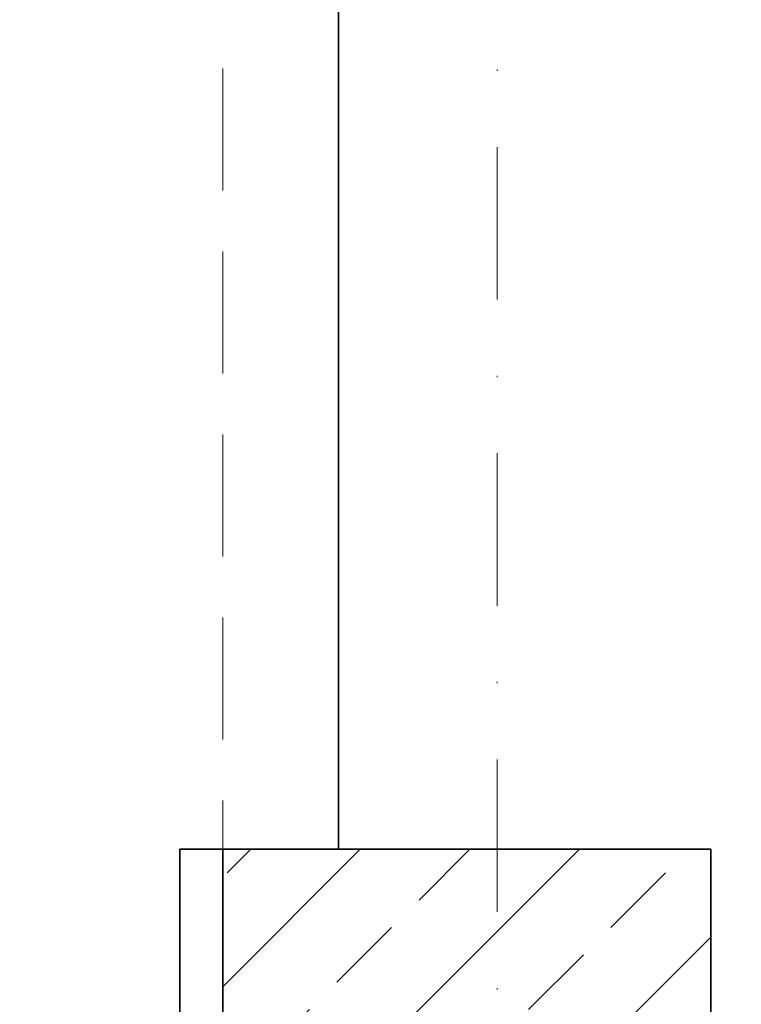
# Model space of a CAD drawing. Header units: millimetres. Extents: x 4946 to 18537, y -10559 to 785.
# Tile 57 of 79: x 7868 to 7928, y -670 to -589. Entities that reach past the tile are written whole.
import ezdxf

# ---------------------------------------------------------------- set-up
doc = ezdxf.new("R2010")
doc.units = ezdxf.units.MM
doc.linetypes.add('DASHDOT', pattern=[1, 0.5, -0.25, 0, -0.25])
doc.linetypes.add('DASHED', pattern=[0.75, 0.5, -0.25])
for name, color, linetype, lineweight in [('PG_KONSTRUKCJA', 5, 'Continuous', 35), ('PG_OSIE', 1, 'DASHDOT', 18), ('PG_PODCIĄGI', 1, 'DASHED', 18), ('PG_SZRAF', 1, 'Continuous', 18), ('PG_WYMIARY', 1, 'Continuous', 18), ('PG_ŚCIANY_SŁUPY', 4, 'Continuous', 35)]:
    doc.layers.add(name, color=color, linetype=linetype, lineweight=lineweight)
doc.layers.add('PG_POMOCNICZNE', color=6, linetype='Continuous', lineweight=18, plot=False)
doc.styles.add('BIKWYM', font='BIKROMSW.SHX', dxfattribs={"width": 0.8})
doc.dimstyles.new('BA_KR_50', dxfattribs={"dimscale": 0.5, "dimtxt": 25, "dimasz": 1.666667, "dimexe": 24, "dimexo": 0, "dimgap": 0, "dimtad": 0, "dimdec": 1, "dimrnd": 0.5, "dimzin": 9, "dimdsep": 46, "dimtxsty": 'BIKWYM', "dimblk": 'WYM-KR', "dimcen": 0, "dimdle": 20, "dimclrd": 256, "dimclre": 256, "dimclrt": 7, "dimadec": 0, "dimazin": 0, "dimtfac": 0.033333, "dimtdec": 1, "dimtmove": 0, "dimatfit": 3, "dimldrblk": 'WYM-KR', "dimfxl": 40, "dimfxlon": 1, "dimtvp": 0.8, "dimtolj": 1, "dimarcsym": 0})

# ---------------------------------------------------------------- blocks, each defined once
blk = doc.blocks.new('A$C243F7E6F')
at = {"layer": 'PG_SZRAF'}
h = blk.add_hatch(dxfattribs=at)
h.set_pattern_fill('ANSI33', color=256, scale=2)
h.set_pattern_definition([(45, (-6891.598, -2675.306), (-8.980256, 8.980256), []), (45, (-6882.618, -2675.306), (-8.980256, 8.980256), [6.35, -3.175])])
h.paths.add_polyline_path([(0, 0), (40, 0), (40, -40), (0, -40)])
at = {"layer": 'PG_KONSTRUKCJA'}
blk.add_lwpolyline([(0, 0), (40, 0), (40, -40), (0, -40), (0, 0)], dxfattribs=at)
blk = doc.blocks.new('WYM-KR')
at = {"color": 7, "linetype": 'ByBlock'}
blk.add_line((6.24, 6.24), (-6.24, -6.24), dxfattribs=at)
at = {"linetype": 'ByBlock'}
blk.add_line((11.52, 0), (-11.52, 0), dxfattribs=at)
blk = doc.blocks.new('*D331')
at = {"layer": 'Defpoints', "color": 0, "transparency": 16777216}
for p in [(7885.048, -97.305), (7792.142, -657.305), (7885.048, -657.305)]:
    blk.add_point(p, dxfattribs=at)
at = {"layer": 'PG_WYMIARY', "lineweight": -2, "transparency": 16777216}
for p, q in [((7812.142, -97.305), (7780.142, -97.305)), ((7792.142, -98.138), (7792.142, -656.472)), ((7812.142, -657.305), (7780.142, -657.305))]:
    blk.add_line(p, q, dxfattribs=at)
at = {"layer": 'PG_WYMIARY', "lineweight": -2, "transparency": 16777216, "xscale": 0.8333333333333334, "yscale": 0.8333333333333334, "zscale": 0.8333333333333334}
for p, rotation in [((7792.142, -97.305), 90), ((7792.142, -657.305), 270)]:
    blk.add_blockref('WYM-KR', p, dxfattribs=dict(at, rotation=rotation))
at = {"layer": 'PG_WYMIARY', "color": 7, "transparency": 16777216, "insert": (7782.142, -377.305), "char_height": 12.5, "attachment_point": 5, "rotation": 90, "style": 'BIKWYM'}
blk.add_mtext('\\A1;560', dxfattribs=at)
blk = doc.blocks.new('*D332')
at = {"layer": 'Defpoints', "color": 0, "transparency": 16777216}
for p in [(7885.048, -657.305), (7792.142, -697.305), (7885.048, -697.305)]:
    blk.add_point(p, dxfattribs=at)
at = {"layer": 'PG_WYMIARY', "lineweight": -2, "transparency": 16777216}
for p, q in [((7812.142, -657.305), (7780.142, -657.305)), ((7792.142, -658.138), (7792.142, -696.472)), ((7812.142, -697.305), (7780.142, -697.305))]:
    blk.add_line(p, q, dxfattribs=at)
at = {"layer": 'PG_WYMIARY', "lineweight": -2, "transparency": 16777216, "xscale": 0.8333333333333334, "yscale": 0.8333333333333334, "zscale": 0.8333333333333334}
for p, rotation in [((7792.142, -657.305), 90), ((7792.142, -697.305), 270)]:
    blk.add_blockref('WYM-KR', p, dxfattribs=dict(at, rotation=rotation))
at = {"layer": 'PG_WYMIARY', "color": 7, "transparency": 16777216, "insert": (7782.142, -677.305), "char_height": 12.5, "attachment_point": 5, "rotation": 90, "style": 'BIKWYM'}
blk.add_mtext('\\A1;40', dxfattribs=at)

msp = doc.modelspace()

# ---------------------------------------------------------------- linework, layer by layer
at = {"layer": 'PG_OSIE', "color": 18, "ltscale": 25, "true_color": 0x000000}
msp.add_lwpolyline([(7907.548, 780.751), (7907.548, -2070.062)], dxfattribs=at)
at = {"layer": 'PG_PODCIĄGI', "color": 18, "ltscale": 20, "true_color": 0x000000}
msp.add_lwpolyline([(7885.048, 561.695), (7885.048, -1912.305)], dxfattribs=at)
at = {"layer": 'PG_POMOCNICZNE'}
msp.add_lwpolyline([(6110.048, 492.695), (7894.548, 492.695), (7894.548, -57.305), (7881.548, -57.305), (7881.548, -97.305), (7894.548, -97.305), (7894.548, -657.305), (7881.548, -657.305), (7881.548, -697.305), (7894.548, -697.305), (7894.548, -1257.305)], dxfattribs=at)
at = {"layer": 'PG_ŚCIANY_SŁUPY', "color": 18, "true_color": 0x000000}
msp.add_lwpolyline([(7950.048, -1920.305), (7950.048, 564.695), (7878.548, 564.695), (7878.548, 500.695), (7882.048, 500.695), (7882.048, 492.695), (7894.548, 492.695), (7894.548, -57.305), (7885.048, -57.305), (7885.048, -97.305), (7894.548, -97.305), (7894.548, -657.305), (7881.548, -657.305), (7881.548, -697.305), (7894.548, -697.305), (7894.548, -1257.305)], dxfattribs=at)

# ---------------------------------------------------------------- block references
at = {"layer": 'PG_KONSTRUKCJA', "color": 18, "true_color": 0x000000}
msp.add_blockref('A$C243F7E6F', (7885.048, -657.305), dxfattribs=at)

# ---------------------------------------------------------------- dimensions: what is measured, and where the dimension line sits
at = {"layer": 'PG_WYMIARY'}
for base, p1, p2, picture, middle in [((7792.142, -657.305), (7885.048, -97.305), (7885.048, -657.305), '*D331', (7782.142, -377.305)), ((7792.142, -697.305), (7885.048, -657.305), (7885.048, -697.305), '*D332', (7782.142, -677.305))]:
    dim = msp.add_linear_dim(base=base, p1=p1, p2=p2, angle=90, dimstyle='BA_KR_50', override={"dimdec": 0, "dimrnd": 0, "dimtmove": 1}, dxfattribs=at)
    dim.commit()
    dim.dimension.update_dxf_attribs({"geometry": picture, "text_midpoint": middle})

doc.saveas('drawing.dxf')
